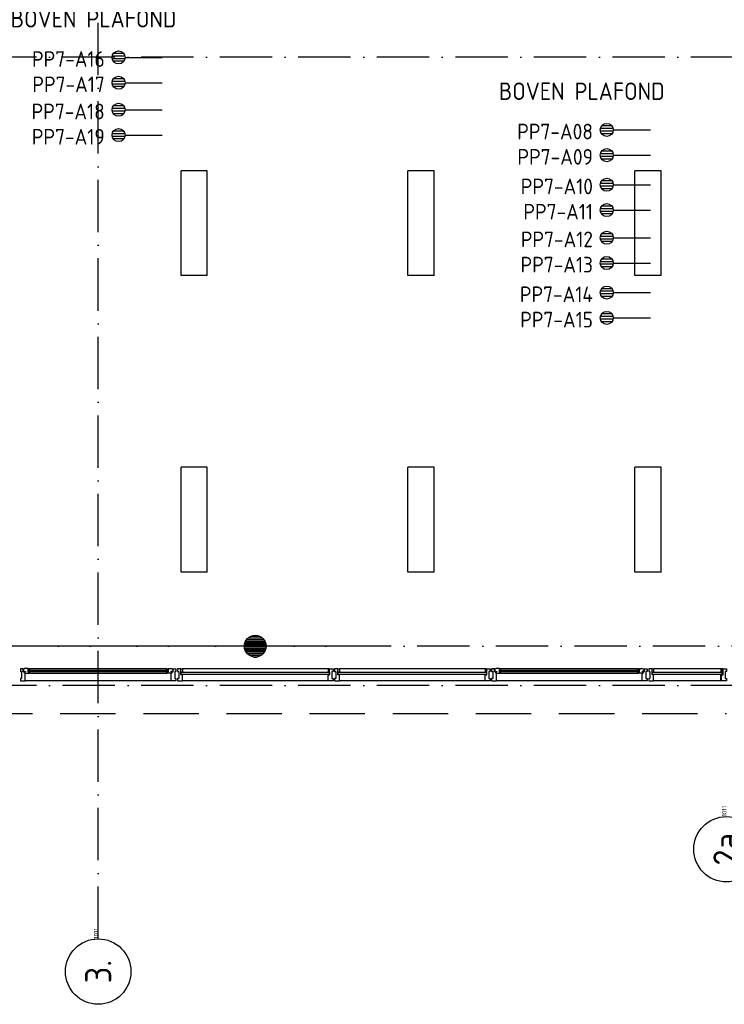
# Model space of a CAD drawing. Header units: millimetres. Extents: x 90707 to 450385, y -1262 to 949019.
# Tile 52 of 60: x 222747 to 230821, y 37953 to 49239. Entities that reach past the tile are written whole.
import ezdxf
from ezdxf.enums import TextEntityAlignment as Align

# ---------------------------------------------------------------- set-up
doc = ezdxf.new("R2010")
doc.units = ezdxf.units.MM
doc.header["$LTSCALE"] = 100
doc.linetypes.add('DASHDOT', pattern=[9, 6, -1.5, 0, -1.5])
doc.linetypes.add('HIDDEN', pattern=[9.525, 6.35, -3.175])
doc.layers.get('0').update_dxf_attribs({"linetype": 'CONTINUOUS'})
for name, color, linetype in [('AL$7----_STRAMIEN', 1, 'DASHDOT'), ('AL21----_BUITENWAND', 4, 'CONTINUOUS'), ('AL28----_KONSTRUKTIE', 3, 'CONTINUOUS'), ('AL31----_BUITENKOZ', 7, 'CONTINUOUS'), ('AL31----_DRAAIRICHTING', 1, 'CONTINUOUS'), ('ALN-----_BLOCKNAAM', 2, 'CONTINUOUS'), ('ALXAA---_GEWBETON', 12, 'CONTINUOUS'), ('ALXOU---_GLAS', 7, 'CONTINUOUS'), ('ARMATUUR', 8, 'CONTINUOUS'), ('EB6441--_ATTRIB', 2, 'CONTINUOUS'), ('EL6441--_DATACOM', 3, 'CONTINUOUS'), ('TEKST25', 10, 'CONTINUOUS'), ('VOLGNUMMER', 7, 'CONTINUOUS')]:
    doc.layers.add(name, color=color, linetype=linetype)
doc.styles.add('1_8', font='ISO', dxfattribs={"height": 1.8})
doc.styles.add('NORATT', font='iso.shx')
doc.styles.get("Standard").update_dxf_attribs({"font": 'iso.shx'})
pattern_1 = [(0, (-15972.031, 9775.25), (0, 20), [])]

# ---------------------------------------------------------------- blocks, each defined once
blk = doc.blocks.new('ES4X2')
for p, q in [((-0.45, 1.4), (-0.45, 2.6)), ((-0.15, 1.27), (-0.15, 2.73)), ((0.15, 1.27), (0.15, 2.73)), ((0.45, 1.4), (0.45, 2.6)), ((0, 1.25), (0, -3))]:
    blk.add_line(p, q)
blk.add_circle((0, 2), 0.75)
at = {"style": '1_8', "flags": 8}
for tag, p in [('NUMMER', (1.25, 3.5)), ('CODE', (-1.25, 3.5))]:
    blk.add_attdef(tag, text='', height=1.8, rotation=90, dxfattribs=at).set_placement(p, align=Align.MIDDLE_LEFT)
blk.add_attdef('M_CODE', text='', height=1.8, dxfattribs=at).set_placement((0, 0), align=Align.MIDDLE_CENTER)
blk = doc.blocks.new('1011')
at = {"layer": 'AL$7----_STRAMIEN', "color": 7, "linetype": 'Continuous'}
blk.add_circle((-750, 0), 750, dxfattribs=at)
at = {"layer": 'AL$7----_STRAMIEN', "color": 3, "linetype": 'Continuous'}
blk.add_attdef('STR-NAAM', text='', height=600, rotation=360, dxfattribs=at).set_placement((-750, 0), align=Align.MIDDLE)
at = {"layer": 'ALN-----_BLOCKNAAM', "linetype": 'Continuous'}
blk.add_text('1011', height=100, dxfattribs=at).set_placement((0, 0))
blk = doc.blocks.new('A$Cca306792')
at = {"layer": 'AL31----_DRAAIRICHTING'}
h = blk.add_hatch(dxfattribs=at)
h.set_pattern_fill('GEWPBET', color=8, scale=100, style=0)
h.set_pattern_definition(pattern_1)
edge = h.paths.add_edge_path()
edge.add_arc((134328, 43320), 125, 0, 360)
h = blk.add_hatch(dxfattribs=at)
h.set_pattern_fill('GEWPBET', color=8, scale=100, style=0)
h.set_pattern_definition(pattern_1)
edge = h.paths.add_edge_path()
edge.add_arc((134328, 43320), 125, 0, 360)
at = {"layer": 'AL$7----_STRAMIEN', "color": 1}
blk.add_line((145786, 43320), (110378, 43320), dxfattribs=at)
for points in [[(132528, 39965), (132528, 78659)], [(146222, 50070), (3931, 50070)], [(135522, 43320), (3452, 43320)], [(146222, 42870), (2867, 42870)]]:
    blk.add_lwpolyline(points, dxfattribs=at)
at = {"layer": 'AL21----_BUITENWAND', "color": 8, "linetype": 'HIDDEN'}
blk.add_line((107328, 42550), (139728, 42550), dxfattribs=at)
at = {"layer": 'AL28----_KONSTRUKTIE', "color": 8}
blk.add_circle((134328, 43320), 125, dxfattribs=at)
blk.add_circle((134328, 43320), 125, dxfattribs=at)
at = {"layer": 'AL31----_BUITENKOZ', "color": 8}
for p, q in [((131637, 43060), (131637, 43030)), ((131670, 43060), (131637, 43060)), ((131637, 43030), (131651, 43030)), ((131651, 43030), (131651, 42950)), ((131670, 43024), (131670, 43060)), ((131684, 43024), (131670, 43024)), ((131681, 43058), (131674, 43058)), ((131674, 43058), (131674, 43029)), ((131674, 43029), (131696, 43029)), ((131683, 43063), (131681, 43058)), ((131726, 43063), (131683, 43063)), ((131684, 43009), (131684, 43024)), ((131693, 43009), (131684, 43009)), ((131696, 43024), (131688, 43024)), ((131688, 43024), (131688, 43009)), ((131688, 43009), (131693, 43009)), ((131693, 43009), (131740, 43009)), ((131693, 42921), (131693, 43009)), ((131696, 43029), (131696, 43024)), ((131726, 43022), (131726, 43063)), ((131726, 43060), (131726, 43047)), ((131743, 43060), (131726, 43060)), ((131726, 43047), (131743, 43047)), ((131743, 43022), (131726, 43022)), ((131740, 43063), (133316, 43063)), ((131740, 43009), (131743, 43022)), ((131740, 43009), (133316, 43009)), ((131743, 43047), (131743, 43060)), ((133314, 43047), (133314, 43060)), ((133314, 43060), (133331, 43060)), ((133331, 43047), (133314, 43047)), ((133316, 43009), (133314, 43022)), ((133314, 43022), (133331, 43022)), ((133363, 43009), (133316, 43009)), ((133331, 43022), (133331, 43063)), ((133331, 43063), (133374, 43063)), ((133331, 43060), (133331, 43047)), ((133383, 43029), (133361, 43029)), ((133361, 43029), (133361, 43024)), ((133361, 43024), (133369, 43024)), ((133369, 43009), (133363, 43009)), ((133363, 42921), (133363, 43009)), ((133363, 43009), (133372, 43009)), ((133369, 43024), (133369, 43009)), ((133372, 43009), (133372, 43024)), ((133372, 43024), (133386, 43024)), ((133374, 43063), (133376, 43058)), ((133376, 43058), (133383, 43058)), ((133383, 43058), (133383, 43029)), ((133386, 43024), (133386, 43060)), ((133386, 43060), (133419, 43060)), ((133419, 43030), (133405, 43030)), ((133405, 43030), (133405, 42950)), ((133419, 43060), (133419, 43030)), ((135163, 43060), (133493, 43060)), ((136963, 43060), (135293, 43060)), ((136963, 43060), (135293, 43060)), ((137037, 43060), (137037, 43030)), ((137070, 43060), (137037, 43060)), ((137037, 43030), (137051, 43030)), ((137051, 43030), (137051, 42950)), ((137070, 43024), (137070, 43060)), ((137084, 43024), (137070, 43024)), ((137081, 43058), (137074, 43058)), ((137074, 43058), (137074, 43029)), ((137074, 43029), (137096, 43029)), ((137083, 43063), (137081, 43058)), ((137126, 43063), (137083, 43063)), ((137084, 43009), (137084, 43024)), ((137093, 43009), (137084, 43009)), ((137096, 43024), (137088, 43024)), ((137088, 43024), (137088, 43009)), ((137088, 43009), (137093, 43009)), ((137093, 43009), (137140, 43009)), ((137093, 42921), (137093, 43009)), ((137096, 43029), (137096, 43024)), ((137126, 43022), (137126, 43063)), ((137126, 43060), (137126, 43047)), ((137143, 43060), (137126, 43060)), ((137126, 43047), (137143, 43047)), ((137143, 43022), (137126, 43022)), ((137140, 43063), (138716, 43063)), ((137140, 43009), (137143, 43022)), ((137140, 43009), (138716, 43009)), ((137143, 43047), (137143, 43060)), ((138714, 43047), (138714, 43060)), ((138714, 43060), (138731, 43060)), ((138731, 43047), (138714, 43047)), ((138716, 43009), (138714, 43022)), ((138714, 43022), (138731, 43022)), ((138763, 43009), (138716, 43009)), ((138731, 43022), (138731, 43063)), ((138731, 43063), (138774, 43063)), ((138731, 43060), (138731, 43047)), ((138783, 43029), (138761, 43029)), ((138761, 43029), (138761, 43024)), ((138761, 43024), (138769, 43024)), ((138769, 43009), (138763, 43009)), ((138763, 42921), (138763, 43009)), ((138763, 43009), (138772, 43009)), ((138769, 43024), (138769, 43009)), ((138772, 43009), (138772, 43024)), ((138772, 43024), (138786, 43024)), ((138774, 43063), (138776, 43058)), ((138776, 43058), (138783, 43058)), ((138783, 43058), (138783, 43029)), ((138786, 43024), (138786, 43060)), ((138786, 43060), (138819, 43060)), ((138819, 43030), (138805, 43030)), ((138805, 43030), (138805, 42950)), ((138819, 43060), (138819, 43030)), ((139663, 43060), (138893, 43060)), ((131651, 42950), (131637, 42950)), ((131637, 42950), (131637, 42921)), ((131637, 42921), (131693, 42921)), ((133363, 42921), (131693, 42921)), ((133419, 42921), (133363, 42921)), ((133405, 42950), (133419, 42950)), ((133419, 42950), (133419, 42921)), ((135163, 42921), (133493, 42921)), ((136963, 42921), (135293, 42921)), ((136963, 42921), (135293, 42921)), ((137051, 42950), (137037, 42950)), ((137037, 42950), (137037, 42921)), ((137037, 42921), (137093, 42921)), ((138763, 42921), (137093, 42921)), ((138819, 42921), (138763, 42921)), ((138805, 42950), (138819, 42950)), ((138819, 42950), (138819, 42921)), ((139663, 42921), (138893, 42921))]:
    blk.add_line(p, q, dxfattribs=at)
at = {"layer": 'AL31----_BUITENKOZ', "color": 8, "linetype": 'Continuous'}
for p, q in [((133476, 43060), (133437, 43060)), ((133437, 43060), (133437, 43054)), ((133437, 43054), (133437, 43040)), ((133437, 43040), (133437, 43040)), ((133437, 43040), (133437, 43030)), ((133437, 43030), (133451, 43030)), ((133451, 43030), (133451, 42950)), ((133476, 42993), (133476, 43060)), ((133476, 43023), (133476, 43055)), ((133476, 43055), (133481, 43055)), ((133493, 43023), (133476, 43023)), ((133481, 43055), (133481, 43060)), ((133481, 43060), (133493, 43060)), ((133493, 43060), (133493, 43023)), ((135175, 43060), (135163, 43060)), ((135163, 43060), (135163, 43023)), ((135163, 43023), (135180, 43023)), ((135175, 43055), (135175, 43060)), ((135180, 43055), (135175, 43055)), ((135180, 43060), (135219, 43060)), ((135180, 42993), (135180, 43060)), ((135180, 43023), (135180, 43055)), ((135219, 43030), (135205, 43030)), ((135205, 43030), (135205, 42950)), ((135219, 43060), (135219, 43054)), ((135219, 43054), (135219, 43040)), ((135219, 43040), (135219, 43040)), ((135219, 43040), (135219, 43030)), ((135276, 43060), (135237, 43060)), ((135237, 43060), (135237, 43054)), ((135237, 43054), (135237, 43040)), ((135237, 43040), (135237, 43040)), ((135237, 43040), (135237, 43030)), ((135237, 43030), (135251, 43030)), ((135251, 43030), (135251, 42950)), ((135276, 42993), (135276, 43060)), ((135276, 43023), (135276, 43055)), ((135276, 43055), (135281, 43055)), ((135293, 43023), (135276, 43023)), ((135281, 43055), (135281, 43060)), ((135281, 43060), (135293, 43060)), ((135293, 43060), (135293, 43023)), ((136975, 43060), (136963, 43060)), ((136963, 43060), (136963, 43023)), ((136963, 43023), (136980, 43023)), ((136975, 43055), (136975, 43060)), ((136980, 43055), (136975, 43055)), ((136980, 43060), (137019, 43060)), ((136980, 42993), (136980, 43060)), ((136980, 43023), (136980, 43055)), ((137019, 43030), (137005, 43030)), ((137005, 43030), (137005, 42950)), ((137019, 43060), (137019, 43054)), ((137019, 43054), (137019, 43040)), ((137019, 43040), (137019, 43040)), ((137019, 43040), (137019, 43030)), ((138876, 43060), (138837, 43060)), ((138837, 43060), (138837, 43054)), ((138837, 43054), (138837, 43040)), ((138837, 43040), (138837, 43040)), ((138837, 43040), (138837, 43030)), ((138837, 43030), (138851, 43030)), ((138851, 43030), (138851, 42950)), ((138876, 42993), (138876, 43060)), ((138876, 43023), (138876, 43055)), ((138876, 43055), (138881, 43055)), ((138893, 43023), (138876, 43023)), ((138881, 43055), (138881, 43060)), ((138881, 43060), (138893, 43060)), ((138893, 43060), (138893, 43023)), ((139675, 43060), (139663, 43060)), ((139663, 43060), (139663, 43023)), ((139663, 43023), (139680, 43023)), ((139675, 43055), (139675, 43060)), ((139680, 43055), (139675, 43055)), ((139680, 43060), (139719, 43060)), ((139680, 42993), (139680, 43060)), ((139680, 43023), (139680, 43055)), ((133451, 42950), (133437, 42950)), ((133437, 42950), (133437, 42941)), ((133437, 42941), (133437, 42941)), ((133437, 42941), (133437, 42927)), ((133437, 42927), (133437, 42921)), ((133437, 42921), (133456, 42921)), ((133456, 42921), (133493, 42921)), ((133493, 42993), (133476, 42993)), ((133493, 42940), (133493, 42993)), ((133493, 42932), (133493, 42940)), ((133493, 42928), (133493, 42932)), ((133493, 42921), (133493, 42928)), ((135163, 42940), (135163, 42993)), ((135163, 42993), (135180, 42993)), ((135163, 42932), (135163, 42940)), ((135163, 42928), (135163, 42932)), ((135163, 42921), (135163, 42928)), ((135200, 42921), (135163, 42921)), ((135219, 42921), (135200, 42921)), ((135205, 42950), (135219, 42950)), ((135219, 42950), (135219, 42940)), ((135219, 42940), (135219, 42940)), ((135219, 42940), (135219, 42927)), ((135219, 42927), (135219, 42921)), ((135251, 42950), (135237, 42950)), ((135237, 42950), (135237, 42941)), ((135237, 42941), (135237, 42941)), ((135237, 42941), (135237, 42927)), ((135237, 42927), (135237, 42921)), ((135237, 42921), (135256, 42921)), ((135256, 42921), (135293, 42921)), ((135293, 42993), (135276, 42993)), ((135293, 42940), (135293, 42993)), ((135293, 42932), (135293, 42940)), ((135293, 42928), (135293, 42932)), ((135293, 42921), (135293, 42928)), ((136963, 42940), (136963, 42993)), ((136963, 42993), (136980, 42993)), ((136963, 42932), (136963, 42940)), ((136963, 42928), (136963, 42932)), ((136963, 42921), (136963, 42928)), ((137000, 42921), (136963, 42921)), ((137019, 42921), (137000, 42921)), ((137005, 42950), (137019, 42950)), ((137019, 42950), (137019, 42940)), ((137019, 42940), (137019, 42940)), ((137019, 42940), (137019, 42927)), ((137019, 42927), (137019, 42921)), ((138851, 42950), (138837, 42950)), ((138837, 42950), (138837, 42941)), ((138837, 42941), (138837, 42941)), ((138837, 42941), (138837, 42927)), ((138837, 42927), (138837, 42921)), ((138837, 42921), (138856, 42921)), ((138856, 42921), (138893, 42921)), ((138893, 42993), (138876, 42993)), ((138893, 42940), (138893, 42993)), ((138893, 42932), (138893, 42940)), ((138893, 42928), (138893, 42932)), ((138893, 42921), (138893, 42928)), ((139663, 42940), (139663, 42993)), ((139663, 42993), (139680, 42993)), ((139663, 42932), (139663, 42940)), ((139663, 42928), (139663, 42932)), ((139663, 42921), (139663, 42928)), ((139700, 42921), (139663, 42921)), ((139719, 42921), (139700, 42921))]:
    blk.add_line(p, q, dxfattribs=at)
at = {"layer": 'AL31----_BUITENKOZ', "color": 8}
for points in [[(131637, 43060), (131637, 43030), (131651, 43030), (131651, 42950), (131637, 42950), (131637, 42921), (131693, 42921), (131693, 43009), (131684, 43009), (131684, 43024), (131670, 43024), (131670, 43060)], [(131683, 43063), (131681, 43058), (131674, 43058), (131674, 43029), (131696, 43029), (131696, 43024), (131688, 43024), (131688, 43009), (131693, 43009), (131740, 43009), (131743, 43022), (131726, 43022), (131726, 43063)], [(131726, 43060), (131726, 43047), (131743, 43047), (131743, 43060)], [(137037, 43060), (137037, 43030), (137051, 43030), (137051, 42950), (137037, 42950), (137037, 42921), (137093, 42921), (137093, 43009), (137084, 43009), (137084, 43024), (137070, 43024), (137070, 43060)], [(137083, 43063), (137081, 43058), (137074, 43058), (137074, 43029), (137096, 43029), (137096, 43024), (137088, 43024), (137088, 43009), (137093, 43009), (137140, 43009), (137143, 43022), (137126, 43022), (137126, 43063)], [(137126, 43060), (137126, 43047), (137143, 43047), (137143, 43060)], [(138774, 43063), (138776, 43058), (138783, 43058), (138783, 43029), (138761, 43029), (138761, 43024), (138769, 43024), (138769, 43009), (138763, 43009), (138716, 43009), (138714, 43022), (138731, 43022), (138731, 43063)], [(138731, 43060), (138731, 43047), (138714, 43047), (138714, 43060)], [(138819, 43060), (138819, 43030), (138805, 43030), (138805, 42950), (138819, 42950), (138819, 42921), (138763, 42921), (138763, 43009), (138772, 43009), (138772, 43024), (138786, 43024), (138786, 43060)]]:
    blk.add_lwpolyline(points, close=True, dxfattribs=at)
for points in [[(131740, 43063), (133316, 43063)], [(131740, 43009), (133316, 43009)], [(137140, 43063), (138716, 43063)], [(137140, 43009), (138716, 43009)], [(139672, 43060), (138893, 43060)], [(133363, 42921), (131693, 42921)], [(138763, 42921), (137093, 42921)], [(139672, 42921), (138893, 42921)]]:
    blk.add_lwpolyline(points, dxfattribs=at)
at = {"layer": 'AL31----_BUITENKOZ', "color": 8, "linetype": 'Continuous'}
for points in [[(136980, 43023), (136980, 43055), (136975, 43055), (136975, 43060), (136963, 43060), (136963, 43023)], [(136980, 43060), (137019, 43060), (137019, 43054), (137019, 43040), (137019, 43040), (137019, 43030), (137005, 43030), (137005, 42950), (137019, 42950), (137019, 42940), (137019, 42940), (137019, 42927), (137019, 42921), (137000, 42921), (136963, 42921), (136963, 42928), (136963, 42932), (136963, 42940), (136963, 42993), (136980, 42993)], [(138876, 43060), (138837, 43060), (138837, 43054), (138837, 43040), (138837, 43040), (138837, 43030), (138851, 43030), (138851, 42950), (138837, 42950), (138837, 42941), (138837, 42941), (138837, 42927), (138837, 42921), (138856, 42921), (138893, 42921), (138893, 42928), (138893, 42932), (138893, 42940), (138893, 42993), (138876, 42993)], [(138876, 43023), (138876, 43055), (138881, 43055), (138881, 43060), (138893, 43060), (138893, 43023)], [(139689, 43060), (139728, 43060), (139728, 43054), (139728, 43040), (139728, 43040), (139728, 43030), (139714, 43030), (139714, 42950), (139728, 42950), (139728, 42941), (139728, 42941), (139728, 42927), (139728, 42921), (139709, 42921), (139672, 42921), (139672, 42928), (139672, 42932), (139672, 42940), (139672, 42993), (139689, 42993)], [(139689, 43023), (139689, 43055), (139684, 43055), (139684, 43060), (139672, 43060), (139672, 43023)]]:
    blk.add_lwpolyline(points, close=True, dxfattribs=at)
at = {"layer": 'AL31----_DRAAIRICHTING', "color": 8}
for p, q in [((133478, 42995), (133478, 43021)), ((133478, 43021), (135178, 43021)), ((135163, 43060), (133493, 43060)), ((135175, 43060), (135163, 43060)), ((135163, 43060), (135163, 43023)), ((135163, 43023), (135180, 43023)), ((135175, 43055), (135175, 43060)), ((135180, 43055), (135175, 43055)), ((135178, 43021), (135178, 42995)), ((135180, 43060), (135219, 43060)), ((135180, 42993), (135180, 43060)), ((135180, 43023), (135180, 43055)), ((135219, 43030), (135205, 43030)), ((135205, 43030), (135205, 42950)), ((135219, 43060), (135219, 43054)), ((135219, 43054), (135219, 43040)), ((135219, 43040), (135219, 43040)), ((135219, 43040), (135219, 43030)), ((135276, 43060), (135237, 43060)), ((135237, 43060), (135237, 43054)), ((135237, 43054), (135237, 43040)), ((135237, 43040), (135237, 43040)), ((135237, 43040), (135237, 43030)), ((135237, 43030), (135251, 43030)), ((135251, 43030), (135251, 42950)), ((135276, 42993), (135276, 43060)), ((135276, 43023), (135276, 43055)), ((135276, 43055), (135281, 43055)), ((135293, 43023), (135276, 43023)), ((135278, 42995), (135278, 43021)), ((135281, 43055), (135281, 43060)), ((135281, 43060), (135293, 43060)), ((135293, 43060), (135293, 43023)), ((135178, 42995), (133478, 42995)), ((135163, 42921), (133493, 42921)), ((135163, 42940), (135163, 42993)), ((135163, 42993), (135180, 42993)), ((135163, 42932), (135163, 42940)), ((135163, 42928), (135163, 42932)), ((135163, 42921), (135163, 42928)), ((135200, 42921), (135163, 42921)), ((135219, 42921), (135200, 42921)), ((135205, 42950), (135219, 42950)), ((135219, 42950), (135219, 42940)), ((135219, 42940), (135219, 42940)), ((135219, 42940), (135219, 42927)), ((135219, 42927), (135219, 42921)), ((135251, 42950), (135237, 42950)), ((135237, 42950), (135237, 42941)), ((135237, 42941), (135237, 42941)), ((135237, 42941), (135237, 42927)), ((135237, 42927), (135237, 42921)), ((135237, 42921), (135256, 42921)), ((135256, 42921), (135293, 42921)), ((135293, 42993), (135276, 42993)), ((135293, 42940), (135293, 42993)), ((135293, 42932), (135293, 42940)), ((135293, 42928), (135293, 42932)), ((135293, 42921), (135293, 42928))]:
    blk.add_line(p, q, dxfattribs=at)
for points in [[(133374, 43063), (133376, 43058), (133383, 43058), (133383, 43029), (133361, 43029), (133361, 43024), (133369, 43024), (133369, 43009), (133363, 43009), (133316, 43009), (133314, 43022), (133331, 43022), (133331, 43063)], [(133331, 43060), (133331, 43047), (133314, 43047), (133314, 43060)], [(133419, 43060), (133419, 43030), (133405, 43030), (133405, 42950), (133419, 42950), (133419, 42921), (133363, 42921), (133363, 43009), (133372, 43009), (133372, 43024), (133386, 43024), (133386, 43060)], [(133476, 43060), (133437, 43060), (133437, 43054), (133437, 43040), (133437, 43040), (133437, 43030), (133451, 43030), (133451, 42950), (133437, 42950), (133437, 42941), (133437, 42941), (133437, 42927), (133437, 42921), (133456, 42921), (133493, 42921), (133493, 42928), (133493, 42932), (133493, 42940), (133493, 42993), (133476, 42993)], [(133476, 43023), (133476, 43055), (133481, 43055), (133481, 43060), (133493, 43060), (133493, 43023)]]:
    blk.add_lwpolyline(points, close=True, dxfattribs=at)
blk.add_circle((134328, 43320), 125, dxfattribs=at)
blk.add_circle((134328, 43320), 125, dxfattribs=at)
at = {"layer": 'ALXAA---_GEWBETON', "color": 8}
for p, q in [((134209, 43355), (134448, 43355)), ((134209, 43355), (134448, 43355)), ((134216, 43375), (134440, 43375)), ((134216, 43375), (134440, 43375)), ((134229, 43395), (134428, 43395)), ((134229, 43395), (134428, 43395)), ((134248, 43415), (134409, 43415)), ((134248, 43415), (134409, 43415)), ((134281, 43435), (134376, 43435)), ((134281, 43435), (134376, 43435)), ((134203, 43315), (134453, 43315)), ((134203, 43315), (134453, 43315)), ((134204, 43335), (134452, 43335)), ((134204, 43335), (134452, 43335)), ((134206, 43295), (134451, 43295)), ((134206, 43295), (134451, 43295)), ((134211, 43275), (134445, 43275)), ((134211, 43275), (134445, 43275)), ((134221, 43255), (134436, 43255)), ((134221, 43255), (134436, 43255)), ((134236, 43235), (134421, 43235)), ((134236, 43235), (134421, 43235)), ((134259, 43215), (134397, 43215)), ((134259, 43215), (134397, 43215)), ((134315, 43195), (134342, 43195)), ((134315, 43195), (134342, 43195))]:
    blk.add_line(p, q, dxfattribs=at)
at = {"layer": 'ALXOU---_GLAS', "color": 8}
for p, q in [((131728, 43024), (131728, 43045)), ((131728, 43045), (133329, 43045)), ((133329, 43024), (131728, 43024)), ((133329, 43045), (133329, 43024)), ((133478, 42995), (133478, 43021)), ((133478, 43021), (135178, 43021)), ((135178, 43021), (135178, 42995)), ((135278, 42995), (135278, 43021)), ((135278, 43021), (136978, 43021)), ((135278, 43021), (136978, 43021)), ((136978, 43021), (136978, 42995)), ((136978, 43021), (136978, 42995)), ((137128, 43024), (137128, 43045)), ((137128, 43045), (138729, 43045)), ((138729, 43024), (137128, 43024)), ((138729, 43045), (138729, 43024)), ((138878, 42995), (138878, 43021)), ((138878, 43021), (139678, 43021)), ((139678, 43021), (139678, 42995)), ((135178, 42995), (133478, 42995)), ((136978, 42995), (135278, 42995)), ((136978, 42995), (135278, 42995)), ((139678, 42995), (138878, 42995))]:
    blk.add_line(p, q, dxfattribs=at)
for points in [[(131728, 43024), (131728, 43045), (133329, 43045), (133329, 43024)], [(137128, 43024), (137128, 43045), (138729, 43045), (138729, 43024)], [(138878, 42995), (138878, 43021), (139687, 43021), (139687, 42995)]]:
    blk.add_lwpolyline(points, close=True, dxfattribs=at)
at = {"layer": 'ARMATUUR', "color": 8}
for points in [[(133778, 48770), (133478, 48770)], [(133478, 47570), (133478, 48770)], [(133778, 47570), (133778, 48770)], [(136378, 48770), (136078, 48770)], [(136078, 47570), (136078, 48770)], [(136378, 47570), (136378, 48770)], [(138678, 47570), (138678, 48770)], [(138978, 48770), (138678, 48770)], [(138978, 47570), (138978, 48770)], [(133778, 47570), (133478, 47570)], [(136378, 47570), (136078, 47570)], [(138978, 47570), (138678, 47570)], [(133778, 45370), (133478, 45370)], [(133478, 44170), (133478, 45370)], [(133778, 44170), (133778, 45370)], [(136378, 45370), (136078, 45370)], [(136078, 44170), (136078, 45370)], [(136378, 44170), (136378, 45370)], [(138678, 44170), (138678, 45370)], [(138978, 45370), (138678, 45370)], [(138978, 44170), (138978, 45370)], [(133778, 44170), (133478, 44170)], [(136378, 44170), (136078, 44170)], [(138978, 44170), (138678, 44170)]]:
    blk.add_lwpolyline(points, dxfattribs=at)
at = {"layer": 'AL$7----_STRAMIEN', "xscale": 0.5, "yscale": 0.5, "zscale": 0.5, "rotation": 90}
for p, values in [((139728, 41367), {'STR-NAAM': '2a'}), ((132528, 39965), {'STR-NAAM': '3.'})]:
    blk.add_blockref('1011', p, dxfattribs=at).add_auto_attribs(values)
at = {"layer": 'VOLGNUMMER', "color": 252, "linetype": 'ByBlock'}
for tag, p in [('0.28', (16187, 74214)), ('0.16', (78893, 73105)), ('0.17', (62961, 72994)), ('0.29', (35887, 72529)), ('0.18', (53124, 64542)), ('0.701', (85482, 63517)), ('0.30', (29366, 63128)), ('0.32', (36092, 63166)), ('0.12', (90689, 63024)), ('0.29A', (33165, 62745)), ('0.30', (38191, 61494)), ('0.19', (61479, 61433)), ('0.27', (17657, 61363)), ('0.14', (89762, 60088)), ('0.33', (45869, 59450)), ('0.15', (73454, 57402)), ('0.25', (28058, 57013)), ('0.801', (112714, 57073)), ('0.18A', (61029, 56759)), ('0.26A', (36299, 54851)), ('0.20', (60895, 53506)), ('0.800', (90980, 50804)), ('0.25A', (73288, 48435)), ('0.21', (58702, 48178)), ('0.300', (94483, 48257)), ('0.24', (35041, 47783)), ('0.102', (87631, 47613)), ('0.203', (95795, 46197)), ('0.26', (18559, 46119)), ('0.802', (68387, 42721)), ('0.204', (95497, 42149)), ('0.07B', (66790, 38909)), ('0.702', (95327, 36513))]:
    blk.add_attdef(tag, text='', height=250, dxfattribs=at).set_placement(p, align=Align.MIDDLE_CENTER)
at = {"layer": 'VOLGNUMMER', "color": 8, "linetype": 'ByBlock'}
blk.add_attdef('0.600', text='', height=250, dxfattribs=at).set_placement((96800, 48300), align=Align.MIDDLE_CENTER)

msp = doc.modelspace()

# ---------------------------------------------------------------- block references
at = {"layer": 'EL6441--_DATACOM'}
msp.add_blockref('A$Cca306792', (91118, -1262), dxfattribs=at)
ref = msp.add_blockref('ES4X2', (224080, 48807), dxfattribs=dict(at, xscale=100, yscale=100, zscale=100, rotation=90))
ref.add_attrib('NUMMER', 'PP7-A16', dxfattribs={"layer": 'EB6441--_ATTRIB', "color": 1, "height": 180, "style": 'NORATT', "flags": 8}).set_placement((223721, 48788), align=Align.MIDDLE_RIGHT)
ref = msp.add_blockref('ES4X2', (224080, 48517), dxfattribs=dict(at, xscale=100, yscale=100, zscale=100, rotation=90))
ref.add_attrib('NUMMER', 'PP7-A17', dxfattribs={"layer": 'EB6441--_ATTRIB', "color": 1, "height": 180, "style": 'NORATT', "flags": 8}).set_placement((223721, 48498), align=Align.MIDDLE_RIGHT)
ref = msp.add_blockref('ES4X2', (224080, 48207), dxfattribs=dict(at, xscale=100, yscale=100, zscale=100, rotation=90))
ref.add_attrib('NUMMER', 'PP7-A18', dxfattribs={"layer": 'EB6441--_ATTRIB', "color": 1, "height": 180, "style": 'NORATT', "flags": 8}).set_placement((223721, 48187), align=Align.MIDDLE_RIGHT)
ref = msp.add_blockref('ES4X2', (224080, 47917), dxfattribs=dict(at, xscale=100, yscale=100, zscale=100, rotation=90))
ref.add_attrib('NUMMER', 'PP7-A19', dxfattribs={"layer": 'EB6441--_ATTRIB', "color": 1, "height": 180, "style": 'NORATT', "flags": 8}).set_placement((223721, 47897), align=Align.MIDDLE_RIGHT)
ref = msp.add_blockref('ES4X2', (229674, 47976), dxfattribs=dict(at, xscale=100, yscale=100, zscale=100, rotation=90))
ref.add_attrib('NUMMER', 'PP7-A08', dxfattribs={"layer": 'EB6441--_ATTRIB', "color": 1, "height": 180, "style": 'NORATT', "flags": 8}).set_placement((229316, 47957), align=Align.MIDDLE_RIGHT)
ref = msp.add_blockref('ES4X2', (229674, 47686), dxfattribs=dict(at, xscale=100, yscale=100, zscale=100, rotation=90))
ref.add_attrib('NUMMER', 'PP7-A09', dxfattribs={"layer": 'EB6441--_ATTRIB', "color": 1, "height": 180, "style": 'NORATT', "flags": 8}).set_placement((229316, 47667), align=Align.MIDDLE_RIGHT)
ref = msp.add_blockref('ES4X2', (229674, 47347), dxfattribs=dict(at, xscale=100, yscale=100, zscale=100, rotation=90))
ref.add_attrib('NUMMER', 'PP7-A10', dxfattribs={"layer": 'EB6441--_ATTRIB', "color": 1, "height": 180, "style": 'NORATT', "flags": 8}).set_placement((229316, 47328), align=Align.MIDDLE_RIGHT)
ref = msp.add_blockref('ES4X2', (229674, 47057), dxfattribs=dict(at, xscale=100, yscale=100, zscale=100, rotation=90))
ref.add_attrib('NUMMER', 'PP7-A11', dxfattribs={"layer": 'EB6441--_ATTRIB', "color": 1, "height": 180, "style": 'NORATT', "flags": 8}).set_placement((229316, 47038), align=Align.MIDDLE_RIGHT)
ref = msp.add_blockref('ES4X2', (229674, 46740), dxfattribs=dict(at, xscale=100, yscale=100, zscale=100, rotation=90))
ref.add_attrib('NUMMER', 'PP7-A12', dxfattribs={"layer": 'EB6441--_ATTRIB', "color": 1, "height": 180, "style": 'NORATT', "flags": 8}).set_placement((229316, 46721), align=Align.MIDDLE_RIGHT)
ref = msp.add_blockref('ES4X2', (229674, 46450), dxfattribs=dict(at, xscale=100, yscale=100, zscale=100, rotation=90))
ref.add_attrib('NUMMER', 'PP7-A13', dxfattribs={"layer": 'EB6441--_ATTRIB', "color": 1, "height": 180, "style": 'NORATT', "flags": 8}).set_placement((229316, 46431), align=Align.MIDDLE_RIGHT)
ref = msp.add_blockref('ES4X2', (229674, 46111), dxfattribs=dict(at, xscale=100, yscale=100, zscale=100, rotation=90))
ref.add_attrib('NUMMER', 'PP7-A14', dxfattribs={"layer": 'EB6441--_ATTRIB', "color": 1, "height": 180, "style": 'NORATT', "flags": 8}).set_placement((229316, 46091), align=Align.MIDDLE_RIGHT)
ref = msp.add_blockref('ES4X2', (229674, 45821), dxfattribs=dict(at, xscale=100, yscale=100, zscale=100, rotation=90))
ref.add_attrib('NUMMER', 'PP7-A15', dxfattribs={"layer": 'EB6441--_ATTRIB', "color": 1, "height": 180, "style": 'NORATT', "flags": 8}).set_placement((229316, 45801), align=Align.MIDDLE_RIGHT)

# ---------------------------------------------------------------- texts
at = {"layer": 'TEKST25', "color": 2}
for p in [(222644, 49150), (228238, 48319)]:
    msp.add_text('BOVEN PLAFOND', height=200, dxfattribs=at).set_placement(p)

doc.saveas('drawing.dxf')
